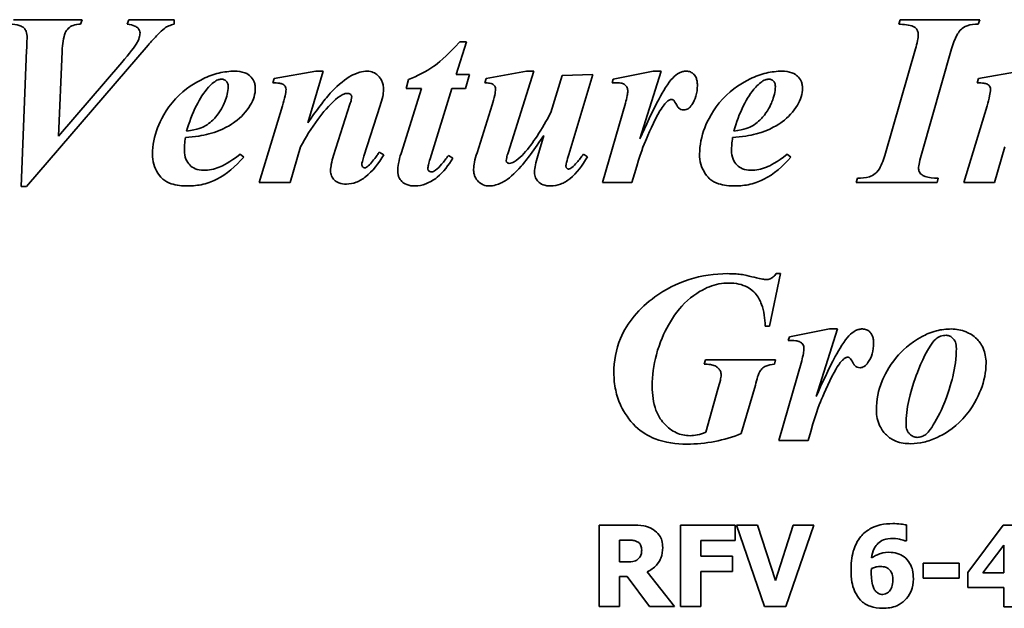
# Model space of a CAD drawing. Header units: millimetres. Extents: x 288 to 973, y 252 to 639.
# Tile 4 of 11: x 509 to 630, y 449 to 521. Entities that reach past the tile are written whole.
import ezdxf

# ---------------------------------------------------------------- set-up
doc = ezdxf.new("R2010")
doc.units = ezdxf.units.MM
doc.header["$LTSCALE"] = 3
doc.layers.add('Krawędzie widoczne(ISO)', color=7, linetype='Continuous', lineweight=35, true_color=0x262659)

msp = doc.modelspace()

# ---------------------------------------------------------------- linework, layer by layer
at = {"layer": 'Krawędzie widoczne(ISO)'}
for p, q in [((517.03, 521.43), (508.63, 521.43)), ((516.86, 520.89), (517.03, 521.43)), ((522.79, 521.43), (522.58, 520.89)), ((528.32, 521.43), (522.79, 521.43)), ((528.32, 520.89), (528.32, 521.43)), ((617.45, 521.43), (617.29, 520.89)), ((627.24, 521.43), (617.45, 521.43)), ((627.04, 520.89), (627.24, 521.43)), ((562.96, 514.7), (564.22, 518.72)), ((564.22, 518.72), (563.41, 518.72)), ((510.23, 517.7), (509.57, 500.97)), ((510.23, 500.97), (525.15, 518.31)), ((514.12, 507.12), (514.59, 517.54)), ((619.35, 517.84), (615.67, 505.03)), ((620.13, 505.03), (623.77, 517.84)), ((521.91, 516.19), (514.12, 507.12)), ((545.72, 515.11), (540.6, 514.22)), ((544.74, 508.78), (546.65, 515.11)), ((546.65, 515.11), (545.72, 515.11)), ((571.6, 515.11), (566.62, 514.22)), ((569.33, 505.09), (572.48, 515.11)), ((572.48, 515.11), (571.6, 515.11)), ((587.16, 515.11), (582.22, 514.13)), ((585.52, 506.82), (588.14, 515.11)), ((588.14, 515.11), (587.16, 515.11)), ((632.21, 515.11), (627.09, 514.22)), ((540.6, 514.22), (540.44, 513.67)), ((557.09, 514.09), (556.81, 513)), ((564.61, 514.7), (562.96, 514.7)), ((564.1, 513), (564.61, 514.7)), ((566.62, 514.22), (566.49, 513.67)), ((575.98, 514.57), (574.59, 510.06)), ((579.72, 514.7), (575.98, 514.57)), ((576.78, 504.89), (579.72, 514.7)), ((582.22, 514.13), (582.09, 513.7)), ((627.09, 514.22), (626.93, 513.67)), ((558.69, 513), (556.19, 505.01)), ((556.81, 513), (558.69, 513)), ((559.75, 504.34), (562.43, 513)), ((562.43, 513), (564.1, 513)), ((541.65, 510.87), (538.79, 501.43)), ((549.92, 511.07), (547.91, 504.75)), ((551.63, 504.7), (553.64, 510.91)), ((567.39, 510.97), (565.52, 505.07)), ((583.74, 511.2), (580.93, 501.43)), ((628.14, 510.87), (625.28, 501.43)), ((573.71, 507.21), (572.97, 504.71)), ((542.57, 501.43), (543.84, 505.81)), ((629.05, 501.43), (630.33, 505.81)), ((536.88, 504.57), (536.44, 504.94)), ((554.07, 504.85), (553.51, 505.17)), ((562.53, 504.44), (562.01, 504.76)), ((579.08, 504.6), (578.58, 504.94)), ((604.05, 504.57), (603.61, 504.94)), ((612.24, 501.97), (612.07, 501.43)), ((621.99, 501.43), (622.14, 501.97)), ((509.57, 500.97), (510.23, 500.97)), ((538.79, 501.43), (542.57, 501.43)), ((580.93, 501.43), (584.54, 501.43)), ((612.07, 501.43), (621.99, 501.43)), ((625.28, 501.43), (629.05, 501.43)), ((601.42, 483.83), (602.79, 490.26)), ((602.79, 490.26), (602.25, 490.26)), ((600.9, 483.83), (601.42, 483.83)), ((603.86, 482.49), (603.73, 482.07)), ((608.79, 483.47), (603.86, 482.49)), ((607.16, 475.19), (609.77, 483.47)), ((609.77, 483.47), (608.79, 483.47)), ((593.56, 479.68), (593.41, 479.14)), ((602.17, 479.68), (593.56, 479.68)), ((602.03, 479.14), (602.17, 479.68)), ((605.38, 479.57), (602.57, 469.8)), ((597.96, 470.63), (599.69, 476.59)), ((595.1, 476.09), (593.59, 470.79)), ((602.57, 469.8), (606.18, 469.8)), ((584.55, 459.4), (580.53, 459.4)), ((580.53, 459.4), (580.53, 449.4)), ((597.2, 459.4), (590.51, 459.4)), ((590.51, 459.4), (590.51, 449.4)), ((597.2, 457.49), (597.2, 459.4)), ((599.96, 459.4), (597.36, 459.4)), ((597.36, 459.4), (600.79, 449.4)), ((602.14, 452.61), (599.96, 459.4)), ((604.31, 459.4), (602.14, 452.61)), ((603.41, 449.4), (606.85, 459.4)), ((606.85, 459.4), (604.31, 459.4)), ((618.23, 457.45), (618.23, 459.41)), ((630.09, 459.4), (625.76, 453.59)), ((632.59, 459.4), (630.09, 459.4)), ((583.02, 454.87), (583.02, 457.56)), ((583.02, 457.56), (583.87, 457.56)), ((593.01, 457.49), (597.2, 457.49)), ((593.01, 455.6), (593.01, 457.49)), ((618.05, 457.45), (618.23, 457.45)), ((627.63, 453.53), (630.17, 456.93)), ((630.17, 456.93), (630.17, 453.53)), ((583.74, 454.87), (583.02, 454.87)), ((596.87, 455.6), (593.01, 455.6)), ((596.87, 453.7), (596.87, 455.6)), ((620.27, 454.74), (620.27, 452.88)), ((624.72, 454.74), (620.27, 454.74)), ((624.72, 452.88), (624.72, 454.74)), ((589.76, 449.4), (586.4, 453.65)), ((593.01, 453.7), (596.87, 453.7)), ((593.01, 449.4), (593.01, 453.7)), ((625.76, 453.59), (625.76, 451.73)), ((630.17, 453.53), (627.63, 453.53)), ((583.02, 453.07), (583.93, 453.07)), ((583.02, 449.4), (583.02, 453.07)), ((583.93, 453.07), (586.71, 449.4)), ((620.27, 452.88), (624.72, 452.88)), ((625.76, 451.73), (630.17, 451.73)), ((630.17, 451.73), (630.17, 449.37)), ((580.53, 449.4), (583.02, 449.4)), ((586.71, 449.4), (589.76, 449.4)), ((590.51, 449.4), (593.01, 449.4)), ((600.79, 449.4), (603.41, 449.4)), ((630.17, 449.37), (632.59, 449.37))]:
    msp.add_line(p, q, dxfattribs=at)
for points, knots in [([(508.45, 520.89), (508.87, 520.86), (509.27, 520.78), (509.75, 520.55), (509.86, 520.46), (510.03, 520.27), (510.11, 520.13), (510.25, 519.75), (510.28, 519.49), (510.28, 519.24)], [-0.1992118, -0.1992118, -0.1992118, -0.1992118, -0.1516795, -0.1516795, -0.1217165, -0.1217165, -0.0742322, -0.0742322, 0, 0, 0, 0]), ([(514.59, 517.54), (514.63, 518.46), (514.74, 519.26), (515.07, 520.04), (515.19, 520.21), (515.51, 520.52), (515.71, 520.65), (516.22, 520.85), (516.54, 520.89), (516.86, 520.89)], [-0.375762, -0.375762, -0.375762, -0.375762, -0.2301601, -0.2301601, -0.1659502, -0.1659502, -0.0955956, -0.0955956, 0, 0, 0, 0]), ([(524.15, 519.8), (524.15, 519.61), (524.11, 519.42), (523.97, 518.94), (523.83, 518.68), (523.54, 518.13), (522.87, 517.28), (521.91, 516.19)], [-0.5306573, -0.5306573, -0.5306573, -0.5306573, -0.4962916, -0.4962916, -0.4364403, -0.4364403, 0, 0, 0, 0]), ([(522.58, 520.89), (522.92, 520.84), (523.26, 520.76), (523.67, 520.57), (523.8, 520.5), (523.99, 520.29), (524.05, 520.2), (524.13, 520.01), (524.15, 519.9), (524.15, 519.8)], [-0.2079064, -0.2079064, -0.2079064, -0.2079064, -0.1149102, -0.1149102, -0.0645977, -0.0645977, -0.031952, -0.031952, 0, 0, 0, 0]), ([(525.15, 518.31), (525.51, 518.73), (525.93, 519.21), (526.6, 519.88), (526.9, 520.17), (527.16, 520.37)], [-0.2378164, -0.2378164, -0.2378164, -0.2378164, -0.0966597, -0.0966597, 0, 0, 0, 0]), ([(527.16, 520.37), (527.31, 520.49), (527.49, 520.59), (527.88, 520.76), (528.1, 520.84), (528.32, 520.89)], [-0.1277721, -0.1277721, -0.1277721, -0.1277721, -0.0683533, -0.0683533, 0, 0, 0, 0]), ([(617.29, 520.89), (617.87, 520.85), (618.62, 520.78), (619.14, 520.56), (619.27, 520.5), (619.49, 520.28), (619.56, 520.18), (619.67, 519.92), (619.69, 519.77), (619.69, 519.62)], [-0.4248752, -0.4248752, -0.4248752, -0.4248752, -0.1383559, -0.1383559, -0.0839006, -0.0839006, -0.0454102, -0.0454102, 0, 0, 0, 0]), ([(623.77, 517.84), (623.96, 518.5), (624.21, 519.17), (624.64, 519.89), (624.79, 520.1), (625.11, 520.39), (625.33, 520.55), (626.12, 520.84), (626.59, 520.89), (627.04, 520.89)], [-0.7774323, -0.7774323, -0.7774323, -0.7774323, -0.4024771, -0.4024771, -0.2498261, -0.2498261, -0.1358414, -0.1358414, 0, 0, 0, 0]), ([(510.28, 519.24), (510.28, 519.2), (510.27, 518.96), (510.25, 518.49), (510.24, 518.02), (510.23, 517.7)], [-0.1371577, -0.1371577, -0.1371577, -0.1371577, -0.0958801, -0.0958801, 0, 0, 0, 0]), ([(563.41, 518.72), (561.66, 516.78), (560.67, 516.04), (559.26, 515.04), (558.18, 514.51), (557.09, 514.09)], [-0.5204092, -0.5204092, -0.5204092, -0.5204092, -0.3508258, -0.3508258, 0, 0, 0, 0]), ([(619.69, 519.62), (619.69, 519.38), (619.65, 519.1), (619.54, 518.53), (619.44, 518.17), (619.35, 517.84)], [-0.1747619, -0.1747619, -0.1747619, -0.1747619, -0.103463, -0.103463, 0, 0, 0, 0]), ([(535.78, 515.11), (535.12, 515.11), (534.47, 515.03), (533.16, 514.71), (532.51, 514.47), (530.98, 513.73), (529.69, 512.98), (527.29, 510.39), (526.63, 509.02), (525.9, 507.13), (525.67, 506.05), (525.67, 504.93)], [-1.228759, -1.228759, -1.228759, -1.228759, -1.055513, -1.055513, -0.873161, -0.873161, -0.610676, -0.610676, -0.335466, -0.335466, 0, 0, 0, 0]), ([(538.3, 513.03), (538.3, 513.18), (538.29, 513.33), (538.23, 513.62), (538.18, 513.76), (538.02, 514.13), (537.86, 514.33), (537.57, 514.61), (537.36, 514.78), (536.61, 515.06), (536.19, 515.11), (535.78, 515.11)], [-0.6846461, -0.6846461, -0.6846461, -0.6846461, -0.5632578, -0.5632578, -0.4480448, -0.4480448, -0.2376003, -0.2376003, -0.1217562, -0.1217562, 0, 0, 0, 0]), ([(552.06, 515.11), (551.74, 515.11), (551.43, 515.06), (550.65, 514.84), (550.27, 514.65), (549.38, 514.2), (548.54, 513.48), (547.66, 512.57)], [-0.4978925, -0.4978925, -0.4978925, -0.4978925, -0.4510378, -0.4510378, -0.3775823, -0.3775823, 0, 0, 0, 0]), ([(554.04, 512.88), (554.04, 513.07), (554.02, 513.25), (553.95, 513.59), (553.91, 513.75), (553.73, 514.15), (553.57, 514.38), (553.19, 514.74), (553, 514.88), (552.55, 515.06), (552.31, 515.11), (552.06, 515.11)], [-0.3473256, -0.3473256, -0.3473256, -0.3473256, -0.2884396, -0.2884396, -0.2338179, -0.2338179, -0.1457627, -0.1457627, -0.0746577, -0.0746577, 0, 0, 0, 0]), ([(591.21, 515.11), (591.06, 515.11), (590.92, 515.09), (590.63, 515.02), (590.49, 514.97), (590.05, 514.75), (589.78, 514.52), (589.54, 514.27)], [-0.191348, -0.191348, -0.191348, -0.191348, -0.1478674, -0.1478674, -0.1028004, -0.1028004, 0, 0, 0, 0]), ([(592.57, 513.37), (592.57, 513.55), (592.55, 513.72), (592.5, 514.03), (592.46, 514.18), (592.31, 514.53), (592.19, 514.67), (591.98, 514.87), (591.86, 514.95), (591.55, 515.08), (591.38, 515.11), (591.21, 515.11)], [-0.1940248, -0.1940248, -0.1940248, -0.1940248, -0.1645866, -0.1645866, -0.1389763, -0.1389763, -0.098568, -0.098568, -0.0523338, -0.0523338, 0, 0, 0, 0]), ([(602.96, 515.11), (602.3, 515.11), (601.65, 515.03), (600.33, 514.71), (599.68, 514.47), (598.15, 513.73), (596.87, 512.98), (594.46, 510.39), (593.81, 509.02), (593.07, 507.13), (592.84, 506.05), (592.84, 504.93)], [-1.228759, -1.228759, -1.228759, -1.228759, -1.055513, -1.055513, -0.873161, -0.873161, -0.610676, -0.610676, -0.335466, -0.335466, 0, 0, 0, 0]), ([(605.47, 513.03), (605.47, 513.18), (605.46, 513.33), (605.4, 513.62), (605.36, 513.76), (605.19, 514.13), (605.04, 514.33), (604.74, 514.61), (604.53, 514.78), (603.79, 515.06), (603.36, 515.11), (602.96, 515.11)], [-0.6846461, -0.6846461, -0.6846461, -0.6846461, -0.5632578, -0.5632578, -0.4480448, -0.4480448, -0.2376003, -0.2376003, -0.1217562, -0.1217562, 0, 0, 0, 0]), ([(532.57, 513.15), (532.75, 513.35), (532.96, 513.55), (533.35, 513.85), (533.54, 513.98), (533.87, 514.1), (534.01, 514.13), (534.15, 514.13)], [-0.1897526, -0.1897526, -0.1897526, -0.1897526, -0.1069357, -0.1069357, -0.0417403, -0.0417403, 0, 0, 0, 0]), ([(534.15, 514.13), (534.27, 514.13), (534.38, 514.11), (534.58, 514.02), (534.66, 513.97), (534.78, 513.85), (534.85, 513.77), (534.95, 513.51), (534.97, 513.38), (534.97, 513.24)], [-0.2132499, -0.2132499, -0.2132499, -0.2132499, -0.1425627, -0.1425627, -0.0811032, -0.0811032, -0.0404428, -0.0404428, 0, 0, 0, 0]), ([(589.54, 514.27), (588.98, 513.69), (588.35, 512.6), (587.06, 510.22), (586.21, 508.37), (585.52, 506.82)], [-0.8064157, -0.8064157, -0.8064157, -0.8064157, -0.5068713, -0.5068713, 0, 0, 0, 0]), ([(599.74, 513.15), (599.92, 513.35), (600.13, 513.55), (600.52, 513.85), (600.71, 513.98), (601.05, 514.1), (601.18, 514.13), (601.32, 514.13)], [-0.1897526, -0.1897526, -0.1897526, -0.1897526, -0.1069357, -0.1069357, -0.0417403, -0.0417403, 0, 0, 0, 0]), ([(601.32, 514.13), (601.44, 514.13), (601.55, 514.11), (601.75, 514.02), (601.84, 513.97), (601.95, 513.85), (602.02, 513.77), (602.12, 513.51), (602.14, 513.38), (602.14, 513.24)], [-0.2132499, -0.2132499, -0.2132499, -0.2132499, -0.1425627, -0.1425627, -0.0811032, -0.0811032, -0.0404428, -0.0404428, 0, 0, 0, 0]), ([(534.97, 513.24), (534.97, 512.59), (534.8, 511.95), (534.37, 510.92), (534.01, 510.14), (533.19, 509.21), (532.74, 508.74), (531.83, 508.22), (531.24, 507.95), (529.85, 507.74)], [-6.211768, -6.211768, -6.211768, -6.211768, -3.252357, -3.252357, -1.164958, -1.164958, -0.41972, -0.41972, 0, 0, 0, 0]), ([(529.85, 507.74), (530.17, 508.81), (530.57, 509.9), (531.47, 511.7), (531.96, 512.48), (532.57, 513.15)], [-0.6037351, -0.6037351, -0.6037351, -0.6037351, -0.2687179, -0.2687179, 0, 0, 0, 0]), ([(537.68, 510.94), (537.88, 511.26), (538.04, 511.61), (538.25, 512.32), (538.3, 512.67), (538.3, 513.03)], [-0.2221561, -0.2221561, -0.2221561, -0.2221561, -0.1084602, -0.1084602, 0, 0, 0, 0]), ([(540.44, 513.67), (540.72, 513.67), (541.02, 513.66), (541.37, 513.61), (541.53, 513.59), (541.76, 513.47), (541.83, 513.42), (541.93, 513.32), (541.98, 513.26), (542.06, 513.07), (542.07, 512.97), (542.07, 512.87)], [-0.4161438, -0.4161438, -0.4161438, -0.4161438, -0.2082954, -0.2082954, -0.1097549, -0.1097549, -0.0606192, -0.0606192, -0.0301452, -0.0301452, 0, 0, 0, 0]), ([(542.07, 512.87), (542.07, 512.64), (542.02, 512.34), (541.88, 511.69), (541.76, 511.26), (541.65, 510.87)], [-0.2008489, -0.2008489, -0.2008489, -0.2008489, -0.1187848, -0.1187848, 0, 0, 0, 0]), ([(547.66, 512.57), (547.26, 512.15), (546.8, 511.57), (545.88, 510.38), (545.27, 509.54), (544.74, 508.78)], [-0.4494158, -0.4494158, -0.4494158, -0.4494158, -0.2776238, -0.2776238, 0, 0, 0, 0]), ([(553.64, 510.91), (553.76, 511.26), (553.87, 511.62), (554, 512.28), (554.04, 512.58), (554.04, 512.88)], [-0.200432, -0.200432, -0.200432, -0.200432, -0.0900148, -0.0900148, 0, 0, 0, 0]), ([(566.49, 513.67), (566.66, 513.67), (566.87, 513.66), (567.2, 513.61), (567.29, 513.58), (567.47, 513.5), (567.55, 513.44), (567.69, 513.3), (567.72, 513.23), (567.78, 513.1), (567.79, 513.01), (567.79, 512.92)], [-0.0972648, -0.0972648, -0.0972648, -0.0972648, -0.07652705, -0.07652705, -0.05940853, -0.05940853, -0.0436281, -0.0436281, -0.02707134, -0.02707134, 0, 0, 0, 0]), ([(567.79, 512.92), (567.79, 512.72), (567.75, 512.45), (567.61, 511.79), (567.49, 511.35), (567.39, 510.97)], [-0.2015755, -0.2015755, -0.2015755, -0.2015755, -0.1175559, -0.1175559, 0, 0, 0, 0]), ([(582.09, 513.7), (582.37, 513.7), (582.73, 513.69), (583.22, 513.64), (583.35, 513.61), (583.6, 513.49), (583.7, 513.42), (583.87, 513.24), (583.92, 513.16), (584, 512.94), (584.02, 512.79), (584.02, 512.66)], [-0.2037083, -0.2037083, -0.2037083, -0.2037083, -0.1486692, -0.1486692, -0.1086553, -0.1086553, -0.0723928, -0.0723928, -0.0416562, -0.0416562, 0, 0, 0, 0]), ([(584.02, 512.66), (584.02, 512.52), (583.99, 512.32), (583.89, 511.82), (583.81, 511.49), (583.74, 511.2)], [-0.1497107, -0.1497107, -0.1497107, -0.1497107, -0.0879704, -0.0879704, 0, 0, 0, 0]), ([(591.88, 510.97), (592.11, 511.31), (592.28, 511.67), (592.52, 512.49), (592.57, 512.93), (592.57, 513.37)], [-0.2550097, -0.2550097, -0.2550097, -0.2550097, -0.1328158, -0.1328158, 0, 0, 0, 0]), ([(602.14, 513.24), (602.14, 512.59), (601.97, 511.95), (601.55, 510.92), (601.19, 510.14), (600.36, 509.21), (599.91, 508.74), (599, 508.22), (598.41, 507.95), (597.03, 507.74)], [-6.211768, -6.211768, -6.211768, -6.211768, -3.252357, -3.252357, -1.164958, -1.164958, -0.41972, -0.41972, 0, 0, 0, 0]), ([(597.03, 507.74), (597.34, 508.81), (597.74, 509.9), (598.64, 511.7), (599.14, 512.48), (599.74, 513.15)], [-0.6037351, -0.6037351, -0.6037351, -0.6037351, -0.2687179, -0.2687179, 0, 0, 0, 0]), ([(604.85, 510.94), (605.05, 511.26), (605.21, 511.61), (605.42, 512.32), (605.47, 512.67), (605.47, 513.03)], [-0.2221561, -0.2221561, -0.2221561, -0.2221561, -0.1084602, -0.1084602, 0, 0, 0, 0]), ([(626.93, 513.67), (627.21, 513.67), (627.51, 513.66), (627.86, 513.61), (628.01, 513.59), (628.25, 513.47), (628.32, 513.42), (628.42, 513.32), (628.47, 513.26), (628.55, 513.07), (628.56, 512.97), (628.56, 512.87)], [-0.4161438, -0.4161438, -0.4161438, -0.4161438, -0.2082954, -0.2082954, -0.1097549, -0.1097549, -0.0606192, -0.0606192, -0.0301452, -0.0301452, 0, 0, 0, 0]), ([(628.56, 512.87), (628.56, 512.64), (628.5, 512.34), (628.36, 511.69), (628.25, 511.26), (628.14, 510.87)], [-0.2008489, -0.2008489, -0.2008489, -0.2008489, -0.1187848, -0.1187848, 0, 0, 0, 0]), ([(543.84, 505.81), (544.47, 506.97), (545.18, 508.13), (546.61, 510.06), (547.34, 510.91), (548.15, 511.63)], [-0.7213617, -0.7213617, -0.7213617, -0.7213617, -0.3251941, -0.3251941, 0, 0, 0, 0]), ([(548.15, 511.63), (548.53, 511.96), (548.9, 512.21), (549.37, 512.37), (549.51, 512.39), (549.64, 512.39)], [-0.1479695, -0.1479695, -0.1479695, -0.1479695, -0.0404399, -0.0404399, 0, 0, 0, 0]), ([(549.64, 512.39), (549.68, 512.39), (549.72, 512.39), (549.8, 512.37), (549.84, 512.36), (549.95, 512.31), (550, 512.26), (550.06, 512.19), (550.09, 512.16), (550.12, 512.07), (550.13, 512.03), (550.13, 511.99)], [-0.05561786, -0.05561786, -0.05561786, -0.05561786, -0.04808331, -0.04808331, -0.04080598, -0.04080598, -0.02706632, -0.02706632, -0.01340077, -0.01340077, 0, 0, 0, 0]), ([(550.13, 511.99), (550.13, 511.87), (550.11, 511.74), (550.04, 511.43), (549.98, 511.24), (549.92, 511.07)], [-0.09345055, -0.09345055, -0.09345055, -0.09345055, -0.05423203, -0.05423203, 0, 0, 0, 0]), ([(584.54, 501.43), (585.44, 504.62), (585.8, 505.59), (586.47, 507.21), (587.28, 509.1), (588.37, 510.89), (588.66, 511.18), (588.9, 511.42), (589, 511.51), (589.1, 511.56)], [-0.3211236, -0.3211236, -0.3211236, -0.3211236, -0.1898487, -0.1898487, -0.0911938, -0.0911938, -0.0335857, -0.0335857, 0, 0, 0, 0]), ([(589.1, 511.56), (589.15, 511.59), (589.2, 511.61), (589.3, 511.63), (589.35, 511.64), (589.4, 511.64)], [-0.03066802, -0.03066802, -0.03066802, -0.03066802, -0.01406282, -0.01406282, 0, 0, 0, 0]), ([(589.4, 511.64), (589.43, 511.64), (589.46, 511.64), (589.52, 511.62), (589.55, 511.61), (589.61, 511.58), (589.64, 511.56), (589.74, 511.46), (589.87, 511.25), (590.08, 510.86), (590.15, 510.72), (590.35, 510.52), (590.44, 510.46), (590.66, 510.37), (590.79, 510.35), (590.91, 510.35)], [-0.5711365, -0.5711365, -0.5711365, -0.5711365, -0.4968443, -0.4968443, -0.4189069, -0.4189069, -0.3569699, -0.3569699, -0.1232072, -0.1232072, -0.0715777, -0.0715777, -0.0381327, -0.0381327, 0, 0, 0, 0]), ([(532.61, 507.41), (534.37, 507.89), (535.41, 508.6), (536.56, 509.44), (537.19, 510.13), (537.68, 510.94)], [-0.4286215, -0.4286215, -0.4286215, -0.4286215, -0.2839935, -0.2839935, 0, 0, 0, 0]), ([(590.91, 510.35), (591, 510.35), (591.09, 510.36), (591.27, 510.42), (591.35, 510.46), (591.61, 510.62), (591.76, 510.79), (591.88, 510.97)], [-0.1190473, -0.1190473, -0.1190473, -0.1190473, -0.0922739, -0.0922739, -0.0646918, -0.0646918, 0, 0, 0, 0]), ([(599.79, 507.41), (601.54, 507.89), (602.58, 508.6), (603.74, 509.44), (604.36, 510.13), (604.85, 510.94)], [-0.4286215, -0.4286215, -0.4286215, -0.4286215, -0.2839935, -0.2839935, 0, 0, 0, 0]), ([(574.59, 510.06), (574.07, 509.08), (573.5, 508.07), (572.4, 506.41), (571.85, 505.66), (571.26, 505.01)], [-0.598089, -0.598089, -0.598089, -0.598089, -0.2642109, -0.2642109, 0, 0, 0, 0]), ([(529.59, 505.38), (529.59, 505.62), (529.6, 505.86), (529.65, 506.38), (529.68, 506.68), (529.72, 506.97)], [-0.1565889, -0.1565889, -0.1565889, -0.1565889, -0.0872414, -0.0872414, 0, 0, 0, 0]), ([(529.72, 506.97), (530.26, 507.01), (530.82, 507.07), (531.77, 507.22), (532.21, 507.3), (532.61, 507.41)], [-0.2882308, -0.2882308, -0.2882308, -0.2882308, -0.12621, -0.12621, 0, 0, 0, 0]), ([(570.95, 503.46), (571.31, 503.87), (571.75, 504.45), (572.61, 505.62), (573.2, 506.47), (573.71, 507.21)], [-0.4330656, -0.4330656, -0.4330656, -0.4330656, -0.2721817, -0.2721817, 0, 0, 0, 0]), ([(596.76, 505.38), (596.76, 505.62), (596.78, 505.86), (596.82, 506.38), (596.86, 506.68), (596.9, 506.97)], [-0.1565889, -0.1565889, -0.1565889, -0.1565889, -0.0872414, -0.0872414, 0, 0, 0, 0]), ([(596.9, 506.97), (597.43, 507.01), (597.99, 507.07), (598.94, 507.22), (599.38, 507.3), (599.79, 507.41)], [-0.2882308, -0.2882308, -0.2882308, -0.2882308, -0.12621, -0.12621, 0, 0, 0, 0]), ([(531.94, 502.95), (531.6, 502.95), (531.25, 503), (530.67, 503.25), (530.44, 503.4), (530.09, 503.76), (529.91, 503.99), (529.64, 504.65), (529.59, 505.02), (529.59, 505.38)], [-0.5202129, -0.5202129, -0.5202129, -0.5202129, -0.3524179, -0.3524179, -0.2158179, -0.2158179, -0.1096815, -0.1096815, 0, 0, 0, 0]), ([(599.12, 502.95), (598.77, 502.95), (598.43, 503), (597.85, 503.25), (597.62, 503.4), (597.26, 503.76), (597.09, 503.99), (596.82, 504.65), (596.76, 505.02), (596.76, 505.38)], [-0.5202129, -0.5202129, -0.5202129, -0.5202129, -0.3524179, -0.3524179, -0.2158179, -0.2158179, -0.1096815, -0.1096815, 0, 0, 0, 0]), ([(525.67, 504.93), (525.67, 504.51), (525.72, 504.1), (525.94, 503.32), (526.1, 502.95), (526.61, 502.15), (526.89, 501.91), (527.24, 501.61), (527.6, 501.43), (528.62, 501.09), (529.34, 501.02), (530.02, 501.02)], [-0.3688304, -0.3688304, -0.3688304, -0.3688304, -0.3546149, -0.3546149, -0.3407771, -0.3407771, -0.3219657, -0.3219657, -0.2014899, -0.2014899, 0, 0, 0, 0]), ([(530.02, 501.02), (530.64, 501.02), (531.27, 501.09), (532.59, 501.39), (533.15, 501.63), (534.77, 502.45), (535.88, 503.45), (536.88, 504.57)], [-0.7445696, -0.7445696, -0.7445696, -0.7445696, -0.6085463, -0.6085463, -0.4502713, -0.4502713, 0, 0, 0, 0]), ([(536.44, 504.94), (535.14, 503.89), (534.33, 503.51), (533.25, 503.08), (532.61, 502.95), (531.94, 502.95)], [-0.3495432, -0.3495432, -0.3495432, -0.3495432, -0.1992159, -0.1992159, 0, 0, 0, 0]), ([(547.91, 504.75), (547.8, 504.4), (547.7, 504.03), (547.58, 503.43), (547.53, 503.15), (547.53, 502.9)], [-0.1829161, -0.1829161, -0.1829161, -0.1829161, -0.074158, -0.074158, 0, 0, 0, 0]), ([(549.49, 501.25), (549.9, 501.25), (550.3, 501.33), (551.1, 501.64), (551.49, 501.87), (552.69, 502.82), (553.44, 503.8), (554.07, 504.85)], [-0.6565687, -0.6565687, -0.6565687, -0.6565687, -0.5184327, -0.5184327, -0.3669549, -0.3669549, 0, 0, 0, 0]), ([(551.37, 503.64), (551.37, 503.74), (551.41, 503.9), (551.49, 504.24), (551.57, 504.49), (551.63, 504.7)], [-0.1036539, -0.1036539, -0.1036539, -0.1036539, -0.0655189, -0.0655189, 0, 0, 0, 0]), ([(553.09, 504.57), (552.92, 504.33), (552.74, 504.1), (552.39, 503.7), (552.21, 503.53), (552.03, 503.37)], [-0.1591521, -0.1591521, -0.1591521, -0.1591521, -0.0729615, -0.0729615, 0, 0, 0, 0]), ([(553.51, 505.17), (553.43, 505.06), (553.34, 504.93), (553.21, 504.74), (553.14, 504.65), (553.09, 504.57)], [-0.07122123, -0.07122123, -0.07122123, -0.07122123, -0.02847012, -0.02847012, 0, 0, 0, 0]), ([(556.19, 505.01), (556.07, 504.61), (555.96, 504.2), (555.83, 503.48), (555.78, 503.14), (555.78, 502.82)], [-0.2199225, -0.2199225, -0.2199225, -0.2199225, -0.0959956, -0.0959956, 0, 0, 0, 0]), ([(557.89, 501.02), (558.36, 501.02), (558.81, 501.12), (559.68, 501.46), (560.17, 501.73), (561.4, 502.71), (562.03, 503.57), (562.53, 504.44)], [-0.6448469, -0.6448469, -0.6448469, -0.6448469, -0.4732827, -0.4732827, -0.3005123, -0.3005123, 0, 0, 0, 0]), ([(559.49, 503.11), (559.49, 503.28), (559.52, 503.47), (559.61, 503.87), (559.68, 504.11), (559.75, 504.34)], [-0.1211799, -0.1211799, -0.1211799, -0.1211799, -0.0713406, -0.0713406, 0, 0, 0, 0]), ([(562.01, 504.76), (561.75, 504.4), (561.46, 504.02), (560.95, 503.43), (560.7, 503.17), (560.44, 502.97)], [-0.233725, -0.233725, -0.233725, -0.233725, -0.0986268, -0.0986268, 0, 0, 0, 0]), ([(565.52, 505.07), (565.4, 504.71), (565.28, 504.31), (565.14, 503.65), (565.1, 503.34), (565.1, 503.05)], [-0.2034179, -0.2034179, -0.2034179, -0.2034179, -0.0865957, -0.0865957, 0, 0, 0, 0]), ([(569.1, 504.13), (569.1, 504.23), (569.13, 504.36), (569.2, 504.69), (569.27, 504.91), (569.33, 505.09)], [-0.100765, -0.100765, -0.100765, -0.100765, -0.0584623, -0.0584623, 0, 0, 0, 0]), ([(569.2, 503.91), (569.18, 503.93), (569.17, 503.94), (569.14, 503.98), (569.13, 504), (569.11, 504.05), (569.1, 504.09), (569.1, 504.13)], [-0.02437724, -0.02437724, -0.02437724, -0.02437724, -0.01770745, -0.01770745, -0.01130968, -0.01130968, 0, 0, 0, 0]), ([(571.26, 505.01), (570.98, 504.71), (570.65, 504.38), (570.15, 504.03), (569.97, 503.92), (569.69, 503.82), (569.58, 503.8), (569.48, 503.8)], [-0.2137635, -0.2137635, -0.2137635, -0.2137635, -0.0899896, -0.0899896, -0.0315516, -0.0315516, 0, 0, 0, 0]), ([(572.97, 504.71), (572.86, 504.35), (572.75, 503.97), (572.62, 503.31), (572.58, 503), (572.58, 502.7)], [-0.2023507, -0.2023507, -0.2023507, -0.2023507, -0.0884667, -0.0884667, 0, 0, 0, 0]), ([(574.56, 501.02), (574.97, 501.02), (575.38, 501.1), (576.19, 501.4), (576.57, 501.64), (577.77, 502.58), (578.48, 503.55), (579.08, 504.6)], [-0.6531867, -0.6531867, -0.6531867, -0.6531867, -0.5130347, -0.5130347, -0.3619517, -0.3619517, 0, 0, 0, 0]), ([(576.42, 503.46), (576.42, 503.52), (576.45, 503.68), (576.59, 504.21), (576.7, 504.6), (576.78, 504.89)], [-0.1603165, -0.1603165, -0.1603165, -0.1603165, -0.0913805, -0.0913805, 0, 0, 0, 0]), ([(578.58, 504.94), (578.34, 504.6), (578.06, 504.22), (577.58, 503.67), (577.36, 503.43), (577.16, 503.28)], [-0.1872972, -0.1872972, -0.1872972, -0.1872972, -0.0782618, -0.0782618, 0, 0, 0, 0]), ([(592.84, 504.93), (592.84, 504.51), (592.89, 504.1), (593.11, 503.32), (593.28, 502.95), (593.79, 502.15), (594.06, 501.91), (594.41, 501.61), (594.78, 501.43), (595.8, 501.09), (596.52, 501.02), (597.19, 501.02)], [-0.3688304, -0.3688304, -0.3688304, -0.3688304, -0.3546149, -0.3546149, -0.3407771, -0.3407771, -0.3219657, -0.3219657, -0.2014899, -0.2014899, 0, 0, 0, 0]), ([(597.19, 501.02), (597.82, 501.02), (598.44, 501.09), (599.76, 501.39), (600.32, 501.63), (601.94, 502.45), (603.05, 503.45), (604.05, 504.57)], [-0.7445696, -0.7445696, -0.7445696, -0.7445696, -0.6085463, -0.6085463, -0.4502713, -0.4502713, 0, 0, 0, 0]), ([(603.61, 504.94), (602.31, 503.89), (601.51, 503.51), (600.42, 503.08), (599.78, 502.95), (599.12, 502.95)], [-0.3495432, -0.3495432, -0.3495432, -0.3495432, -0.1992159, -0.1992159, 0, 0, 0, 0]), ([(615.67, 505.03), (615.47, 504.35), (615.22, 503.66), (614.69, 502.78), (614.51, 502.62), (614.2, 502.36), (613.95, 502.24), (613.23, 502.01), (612.71, 501.97), (612.24, 501.97)], [-0.31999, -0.31999, -0.31999, -0.31999, -0.2636309, -0.2636309, -0.2248318, -0.2248318, -0.1428254, -0.1428254, 0, 0, 0, 0]), ([(619.72, 503.21), (619.72, 503.38), (619.76, 503.62), (619.91, 504.26), (620.02, 504.67), (620.13, 505.03)], [-0.1937313, -0.1937313, -0.1937313, -0.1937313, -0.1104222, -0.1104222, 0, 0, 0, 0]), ([(547.53, 502.9), (547.53, 502.79), (547.54, 502.68), (547.58, 502.46), (547.62, 502.36), (547.74, 502.07), (547.86, 501.9), (548.12, 501.65), (548.29, 501.51), (548.86, 501.29), (549.18, 501.25), (549.49, 501.25)], [-0.4447939, -0.4447939, -0.4447939, -0.4447939, -0.3764154, -0.3764154, -0.3110051, -0.3110051, -0.1826181, -0.1826181, -0.0935196, -0.0935196, 0, 0, 0, 0]), ([(551.72, 503.24), (551.7, 503.24), (551.68, 503.25), (551.64, 503.26), (551.62, 503.27), (551.55, 503.3), (551.51, 503.34), (551.45, 503.41), (551.42, 503.45), (551.38, 503.54), (551.37, 503.59), (551.37, 503.64)], [-0.05299147, -0.05299147, -0.05299147, -0.05299147, -0.04814797, -0.04814797, -0.04298982, -0.04298982, -0.02991444, -0.02991444, -0.01447669, -0.01447669, 0, 0, 0, 0]), ([(552.03, 503.37), (551.97, 503.33), (551.91, 503.29), (551.8, 503.25), (551.76, 503.24), (551.72, 503.24)], [-0.03423187, -0.03423187, -0.03423187, -0.03423187, -0.01359658, -0.01359658, 0, 0, 0, 0]), ([(559.92, 502.75), (559.88, 502.75), (559.85, 502.76), (559.77, 502.77), (559.74, 502.79), (559.66, 502.83), (559.61, 502.86), (559.55, 502.93), (559.53, 502.96), (559.5, 503.04), (559.49, 503.07), (559.49, 503.11)], [-0.05769548, -0.05769548, -0.05769548, -0.05769548, -0.0480442, -0.0480442, -0.0385285, -0.0385285, -0.02388626, -0.02388626, -0.01196681, -0.01196681, 0, 0, 0, 0]), ([(560.44, 502.97), (560.36, 502.9), (560.27, 502.84), (560.09, 502.77), (560, 502.75), (559.92, 502.75)], [-0.05775888, -0.05775888, -0.05775888, -0.05775888, -0.02593701, -0.02593701, 0, 0, 0, 0]), ([(565.1, 503.05), (565.1, 502.89), (565.11, 502.74), (565.17, 502.44), (565.21, 502.3), (565.37, 501.93), (565.52, 501.73), (565.88, 501.38), (566.07, 501.25), (566.52, 501.06), (566.76, 501.02), (567.01, 501.02)], [-0.3141795, -0.3141795, -0.3141795, -0.3141795, -0.2673241, -0.2673241, -0.2233414, -0.2233414, -0.1453083, -0.1453083, -0.0745191, -0.0745191, 0, 0, 0, 0]), ([(567.01, 501.02), (567.29, 501.02), (567.57, 501.07), (568.27, 501.27), (568.6, 501.45), (569.36, 501.86), (570.11, 502.54), (570.95, 503.46)], [-0.4899877, -0.4899877, -0.4899877, -0.4899877, -0.4435867, -0.4435867, -0.371449, -0.371449, 0, 0, 0, 0]), ([(569.48, 503.8), (569.42, 503.8), (569.37, 503.81), (569.28, 503.85), (569.24, 503.88), (569.2, 503.91)], [-0.03121584, -0.03121584, -0.03121584, -0.03121584, -0.0155708, -0.0155708, 0, 0, 0, 0]), ([(576.76, 503.1), (576.74, 503.1), (576.72, 503.1), (576.67, 503.11), (576.65, 503.12), (576.6, 503.15), (576.56, 503.18), (576.48, 503.27), (576.46, 503.32), (576.43, 503.39), (576.42, 503.42), (576.42, 503.46)], [-0.07678357, -0.07678357, -0.07678357, -0.07678357, -0.06189637, -0.06189637, -0.04679032, -0.04679032, -0.02421718, -0.02421718, -0.01004961, -0.01004961, 0, 0, 0, 0]), ([(577.16, 503.28), (577.09, 503.22), (577.01, 503.16), (576.88, 503.11), (576.82, 503.1), (576.76, 503.1)], [-0.04418821, -0.04418821, -0.04418821, -0.04418821, -0.01724222, -0.01724222, 0, 0, 0, 0]), ([(620.15, 502.38), (620.07, 502.43), (620, 502.5), (619.88, 502.64), (619.83, 502.72), (619.74, 502.93), (619.72, 503.07), (619.72, 503.21)], [-0.0982451, -0.0982451, -0.0982451, -0.0982451, -0.06962249, -0.06962249, -0.04224787, -0.04224787, 0, 0, 0, 0]), ([(555.78, 502.82), (555.78, 502.69), (555.8, 502.56), (555.84, 502.32), (555.88, 502.2), (556.02, 501.88), (556.15, 501.71), (556.41, 501.45), (556.6, 501.3), (557.21, 501.06), (557.56, 501.02), (557.89, 501.02)], [-0.5064944, -0.5064944, -0.5064944, -0.5064944, -0.4223526, -0.4223526, -0.342764, -0.342764, -0.1966931, -0.1966931, -0.1008943, -0.1008943, 0, 0, 0, 0]), ([(572.58, 502.7), (572.58, 502.59), (572.59, 502.47), (572.63, 502.24), (572.67, 502.13), (572.79, 501.85), (572.91, 501.69), (573.18, 501.42), (573.36, 501.28), (573.92, 501.06), (574.24, 501.02), (574.56, 501.02)], [-0.3804498, -0.3804498, -0.3804498, -0.3804498, -0.325239, -0.325239, -0.2732882, -0.2732882, -0.1795337, -0.1795337, -0.0951026, -0.0951026, 0, 0, 0, 0]), ([(622.14, 501.97), (621.51, 501.98), (620.95, 502.05), (620.41, 502.23), (620.27, 502.29), (620.15, 502.38)], [-0.1721824, -0.1721824, -0.1721824, -0.1721824, -0.0440577, -0.0440577, 0, 0, 0, 0]), ([(596.29, 490.26), (594.68, 490.26), (593.09, 490.03), (590.04, 489.06), (588.64, 488.34), (587.35, 487.41)], [-0.9610068, -0.9610068, -0.9610068, -0.9610068, -0.4771461, -0.4771461, 0, 0, 0, 0]), ([(597.91, 490.17), (597.65, 490.2), (597.39, 490.22), (596.85, 490.25), (596.57, 490.26), (596.29, 490.26)], [-0.1618507, -0.1618507, -0.1618507, -0.1618507, -0.0836742, -0.0836742, 0, 0, 0, 0]), ([(599.82, 489.75), (599.45, 489.84), (599.03, 489.94), (598.44, 490.08), (598.14, 490.14), (597.91, 490.17)], [-0.1861237, -0.1861237, -0.1861237, -0.1861237, -0.0688611, -0.0688611, 0, 0, 0, 0]), ([(601.03, 489.54), (600.9, 489.54), (600.72, 489.56), (600.33, 489.63), (600.05, 489.69), (599.82, 489.75)], [-0.1198084, -0.1198084, -0.1198084, -0.1198084, -0.0722359, -0.0722359, 0, 0, 0, 0]), ([(602.25, 490.26), (602.14, 490.11), (602.02, 489.98), (601.76, 489.77), (601.63, 489.68), (601.34, 489.57), (601.19, 489.54), (601.03, 489.54)], [-0.1475275, -0.1475275, -0.1475275, -0.1475275, -0.0934435, -0.0934435, -0.0470034, -0.0470034, 0, 0, 0, 0]), ([(587.03, 476.43), (587.03, 477.75), (587.19, 479.04), (587.93, 481.8), (588.51, 483.03), (589.64, 485.05), (590.4, 486.11), (592.38, 487.9), (593.41, 488.4), (594.81, 488.95), (595.6, 489.11), (596.42, 489.11)], [-0.9183833, -0.9183833, -0.9183833, -0.9183833, -0.7885294, -0.7885294, -0.6362319, -0.6362319, -0.4496473, -0.4496473, -0.2465937, -0.2465937, 0, 0, 0, 0]), ([(596.42, 489.11), (596.84, 489.11), (597.26, 489.07), (598.03, 488.9), (598.38, 488.77), (599.18, 488.34), (599.48, 488.04), (600.01, 487.46), (600.27, 486.98), (600.74, 485.66), (600.86, 484.71), (600.9, 483.83)], [-0.6099318, -0.6099318, -0.6099318, -0.6099318, -0.5510457, -0.5510457, -0.4978443, -0.4978443, -0.4221382, -0.4221382, -0.2628869, -0.2628869, 0, 0, 0, 0]), ([(587.35, 487.41), (586.41, 486.72), (585.54, 485.94), (584.11, 484.21), (583.55, 483.3), (582.57, 480.95), (582.32, 479.53), (582.32, 478.07)], [-1.112712, -1.112712, -1.112712, -1.112712, -0.762553, -0.762553, -0.439827, -0.439827, 0, 0, 0, 0]), ([(611.18, 482.64), (610.62, 482.06), (609.98, 480.97), (608.69, 478.58), (607.84, 476.74), (607.16, 475.19)], [-0.8064157, -0.8064157, -0.8064157, -0.8064157, -0.5068713, -0.5068713, 0, 0, 0, 0]), ([(612.84, 483.47), (612.7, 483.47), (612.55, 483.46), (612.27, 483.39), (612.13, 483.33), (611.69, 483.11), (611.41, 482.89), (611.18, 482.64)], [-0.191348, -0.191348, -0.191348, -0.191348, -0.1478674, -0.1478674, -0.1028004, -0.1028004, 0, 0, 0, 0]), ([(614.2, 481.74), (614.2, 481.91), (614.19, 482.09), (614.13, 482.4), (614.09, 482.55), (613.94, 482.9), (613.82, 483.03), (613.62, 483.24), (613.49, 483.32), (613.19, 483.45), (613.02, 483.47), (612.84, 483.47)], [-0.1940248, -0.1940248, -0.1940248, -0.1940248, -0.1645866, -0.1645866, -0.1389763, -0.1389763, -0.098568, -0.098568, -0.0523338, -0.0523338, 0, 0, 0, 0]), ([(623.74, 483.47), (623.12, 483.47), (622.52, 483.4), (621.17, 483.05), (620.58, 482.77), (618.6, 481.71), (617.6, 480.7), (616.03, 478.83), (615.49, 477.66), (614.77, 475.94), (614.54, 474.75), (614.54, 473.51)], [-0.7161253, -0.7161253, -0.7161253, -0.7161253, -0.6942939, -0.6942939, -0.6667009, -0.6667009, -0.5591016, -0.5591016, -0.3720527, -0.3720527, 0, 0, 0, 0]), ([(621.83, 482.23), (622, 482.38), (622.2, 482.5), (622.65, 482.66), (622.89, 482.69), (623.14, 482.69)], [-0.1428238, -0.1428238, -0.1428238, -0.1428238, -0.0734734, -0.0734734, 0, 0, 0, 0]), ([(623.14, 482.69), (623.21, 482.69), (623.29, 482.68), (623.43, 482.65), (623.5, 482.63), (623.72, 482.53), (623.84, 482.43), (624.04, 482.22), (624.16, 482.08), (624.33, 481.62), (624.36, 481.35), (624.36, 481.09)], [-0.3128747, -0.3128747, -0.3128747, -0.3128747, -0.272738, -0.272738, -0.2332186, -0.2332186, -0.1486831, -0.1486831, -0.0780514, -0.0780514, 0, 0, 0, 0]), ([(628.01, 479.31), (628.01, 479.62), (627.98, 479.93), (627.86, 480.54), (627.77, 480.82), (627.4, 481.68), (627.08, 482.05), (626.45, 482.68), (625.96, 482.94), (624.97, 483.36), (624.37, 483.47), (623.74, 483.47)], [-0.4373063, -0.4373063, -0.4373063, -0.4373063, -0.4079948, -0.4079948, -0.3798413, -0.3798413, -0.3204635, -0.3204635, -0.1880443, -0.1880443, 0, 0, 0, 0]), ([(603.73, 482.07), (604.01, 482.07), (604.37, 482.06), (604.85, 482.01), (604.98, 481.97), (605.23, 481.86), (605.34, 481.79), (605.5, 481.61), (605.55, 481.53), (605.64, 481.31), (605.65, 481.16), (605.65, 481.02)], [-0.2037083, -0.2037083, -0.2037083, -0.2037083, -0.1486692, -0.1486692, -0.1086553, -0.1086553, -0.0723928, -0.0723928, -0.0416562, -0.0416562, 0, 0, 0, 0]), ([(613.51, 479.34), (613.75, 479.67), (613.92, 480.04), (614.15, 480.86), (614.2, 481.3), (614.2, 481.74)], [-0.2550097, -0.2550097, -0.2550097, -0.2550097, -0.1328158, -0.1328158, 0, 0, 0, 0]), ([(618.19, 471.74), (618.19, 473.69), (618.69, 475.69), (619.51, 477.95), (620.27, 480.03), (621.34, 481.69), (621.58, 482), (621.83, 482.23)], [-2.292294, -2.292294, -2.292294, -2.292294, -0.520514, -0.520514, -0.102553, -0.102553, 0, 0, 0, 0]), ([(624.36, 481.09), (624.36, 479.92), (624.18, 478.74), (623.72, 476.8), (623.35, 475.44), (622.23, 472.88), (621.64, 471.79), (620.98, 470.9), (620.79, 470.68), (620.6, 470.53)], [-1.006678, -1.006678, -1.006678, -1.006678, -0.58764, -0.58764, -0.289979, -0.289979, -0.072633, -0.072633, 0, 0, 0, 0]), ([(605.65, 481.02), (605.65, 480.89), (605.62, 480.68), (605.53, 480.19), (605.45, 479.85), (605.38, 479.57)], [-0.1497107, -0.1497107, -0.1497107, -0.1497107, -0.0879704, -0.0879704, 0, 0, 0, 0]), ([(606.18, 469.8), (607.07, 472.99), (607.43, 473.95), (608.11, 475.57), (608.92, 477.46), (610, 479.26), (610.29, 479.55), (610.54, 479.79), (610.64, 479.87), (610.74, 479.93)], [-0.3211236, -0.3211236, -0.3211236, -0.3211236, -0.1898487, -0.1898487, -0.0911938, -0.0911938, -0.0335857, -0.0335857, 0, 0, 0, 0]), ([(610.74, 479.93), (610.78, 479.95), (610.84, 479.97), (610.94, 480), (610.98, 480.01), (611.03, 480.01)], [-0.03066802, -0.03066802, -0.03066802, -0.03066802, -0.01406282, -0.01406282, 0, 0, 0, 0]), ([(611.03, 480.01), (611.06, 480.01), (611.09, 480.01), (611.16, 479.99), (611.19, 479.97), (611.24, 479.94), (611.27, 479.92), (611.38, 479.83), (611.51, 479.62), (611.71, 479.22), (611.78, 479.09), (611.99, 478.89), (612.08, 478.83), (612.3, 478.74), (612.42, 478.72), (612.55, 478.72)], [-0.5711365, -0.5711365, -0.5711365, -0.5711365, -0.4968443, -0.4968443, -0.4189069, -0.4189069, -0.3569699, -0.3569699, -0.1232072, -0.1232072, -0.0715777, -0.0715777, -0.0381327, -0.0381327, 0, 0, 0, 0]), ([(593.41, 479.14), (593.66, 479.14), (593.92, 479.13), (594.36, 479.06), (594.56, 479.02), (594.82, 478.9), (594.99, 478.82), (595.27, 478.53), (595.35, 478.41), (595.46, 478.14), (595.49, 477.99), (595.49, 477.84)], [-0.5270255, -0.5270255, -0.5270255, -0.5270255, -0.323241, -0.323241, -0.1643699, -0.1643699, -0.0895141, -0.0895141, -0.0459094, -0.0459094, 0, 0, 0, 0]), ([(600.15, 478.1), (600.24, 478.28), (600.35, 478.44), (600.65, 478.74), (600.8, 478.84), (601.27, 479.05), (601.65, 479.12), (602.03, 479.14)], [-0.2264547, -0.2264547, -0.2264547, -0.2264547, -0.1729972, -0.1729972, -0.1142845, -0.1142845, 0, 0, 0, 0]), ([(612.55, 478.72), (612.64, 478.72), (612.73, 478.73), (612.9, 478.78), (612.98, 478.82), (613.24, 478.99), (613.39, 479.16), (613.51, 479.34)], [-0.1190473, -0.1190473, -0.1190473, -0.1190473, -0.0922739, -0.0922739, -0.0646918, -0.0646918, 0, 0, 0, 0]), ([(618.76, 469.39), (619.3, 469.39), (619.84, 469.45), (620.93, 469.7), (621.47, 469.9), (622.79, 470.51), (623.99, 471.19), (626.36, 473.74), (627.03, 475.15), (627.78, 477.06), (628.01, 478.17), (628.01, 479.31)], [-1.203899, -1.203899, -1.203899, -1.203899, -1.043147, -1.043147, -0.875174, -0.875174, -0.615126, -0.615126, -0.342385, -0.342385, 0, 0, 0, 0]), ([(582.32, 478.07), (582.32, 477.36), (582.39, 476.65), (582.68, 475.29), (582.89, 474.65), (583.58, 473.21), (584.18, 472.29), (585.74, 470.79), (586.55, 470.32), (588.62, 469.51), (589.97, 469.34), (591.29, 469.34)], [-1.388241, -1.388241, -1.388241, -1.388241, -1.166439, -1.166439, -0.954595, -0.954595, -0.667145, -0.667145, -0.396518, -0.396518, 0, 0, 0, 0]), ([(595.49, 477.84), (595.49, 477.67), (595.44, 477.4), (595.31, 476.84), (595.2, 476.43), (595.1, 476.09)], [-0.1705873, -0.1705873, -0.1705873, -0.1705873, -0.1071299, -0.1071299, 0, 0, 0, 0]), ([(599.69, 476.59), (599.77, 476.9), (599.87, 477.29), (600.03, 477.8), (600.09, 477.99), (600.15, 478.1)], [-0.0894463, -0.0894463, -0.0894463, -0.0894463, -0.03604772, -0.03604772, 0, 0, 0, 0]), ([(591.67, 470.37), (591.37, 470.37), (591.09, 470.4), (590.52, 470.52), (590.25, 470.61), (589.43, 470.98), (588.95, 471.36), (588.23, 472.13), (587.81, 472.64), (587.14, 474.42), (587.03, 475.45), (587.03, 476.43)], [-1.31633, -1.31633, -1.31633, -1.31633, -1.133359, -1.133359, -0.95351, -0.95351, -0.569159, -0.569159, -0.295613, -0.295613, 0, 0, 0, 0]), ([(614.54, 473.51), (614.54, 473.16), (614.58, 472.81), (614.73, 472.14), (614.83, 471.83), (615.22, 471.05), (615.52, 470.7), (616.11, 470.13), (616.49, 469.88), (617.51, 469.47), (618.14, 469.39), (618.76, 469.39)], [-0.5649677, -0.5649677, -0.5649677, -0.5649677, -0.496611, -0.496611, -0.4317526, -0.4317526, -0.3274444, -0.3274444, -0.1865404, -0.1865404, 0, 0, 0, 0]), ([(619.57, 470.17), (619.49, 470.17), (619.4, 470.18), (619.23, 470.22), (619.15, 470.24), (618.9, 470.35), (618.76, 470.46), (618.53, 470.69), (618.4, 470.84), (618.22, 471.28), (618.19, 471.51), (618.19, 471.74)], [-0.3334435, -0.3334435, -0.3334435, -0.3334435, -0.2864874, -0.2864874, -0.2404776, -0.2404776, -0.1430489, -0.1430489, -0.0692938, -0.0692938, 0, 0, 0, 0]), ([(591.29, 469.34), (592.44, 469.34), (593.58, 469.44), (595.82, 469.88), (596.9, 470.2), (597.96, 470.63)], [-0.6853953, -0.6853953, -0.6853953, -0.6853953, -0.3408896, -0.3408896, 0, 0, 0, 0]), ([(593.59, 470.79), (593.26, 470.67), (592.9, 470.55), (592.26, 470.41), (591.96, 470.37), (591.67, 470.37)], [-0.1965558, -0.1965558, -0.1965558, -0.1965558, -0.088196, -0.088196, 0, 0, 0, 0]), ([(620.6, 470.53), (620.46, 470.42), (620.3, 470.32), (619.95, 470.2), (619.76, 470.17), (619.57, 470.17)], [-0.1122469, -0.1122469, -0.1122469, -0.1122469, -0.0565673, -0.0565673, 0, 0, 0, 0]), ([(587.14, 458.86), (586.64, 459.17), (586.19, 459.26), (585.53, 459.37), (585.02, 459.4), (584.55, 459.4)], [-0.201393, -0.201393, -0.201393, -0.201393, -0.1419587, -0.1419587, 0, 0, 0, 0]), ([(616.57, 459.58), (616.05, 459.58), (615.53, 459.54), (614.45, 459.28), (614.05, 459.09), (613.33, 458.69), (612.95, 458.38), (612.63, 457.99)], [-0.339043, -0.339043, -0.339043, -0.339043, -0.2495091, -0.2495091, -0.1486449, -0.1486449, 0, 0, 0, 0]), ([(618.23, 459.41), (618.01, 459.46), (617.79, 459.49), (617.23, 459.56), (616.9, 459.58), (616.57, 459.58)], [-0.1673675, -0.1673675, -0.1673675, -0.1673675, -0.0992865, -0.0992865, 0, 0, 0, 0]), ([(588.31, 456.65), (588.31, 456.93), (588.28, 457.22), (588.14, 457.71), (588.05, 457.92), (587.69, 458.44), (587.44, 458.67), (587.14, 458.86)], [-0.2882337, -0.2882337, -0.2882337, -0.2882337, -0.187709, -0.187709, -0.1055271, -0.1055271, 0, 0, 0, 0]), ([(583.87, 457.56), (584.09, 457.56), (584.35, 457.55), (584.67, 457.52), (584.88, 457.5), (585.1, 457.4)], [-0.2668182, -0.2668182, -0.2668182, -0.2668182, -0.0736606, -0.0736606, 0, 0, 0, 0]), ([(585.1, 457.4), (585.23, 457.35), (585.35, 457.27), (585.5, 457.12), (585.57, 457.02), (585.7, 456.7), (585.73, 456.52), (585.73, 456.33)], [-0.1819423, -0.1819423, -0.1819423, -0.1819423, -0.1037096, -0.1037096, -0.0552973, -0.0552973, 0, 0, 0, 0]), ([(612.63, 457.99), (612.42, 457.73), (612.24, 457.45), (611.87, 456.74), (611.77, 456.39), (611.5, 455.44), (611.43, 454.63), (611.43, 453.85)], [-0.3421136, -0.3421136, -0.3421136, -0.3421136, -0.2960174, -0.2960174, -0.2337351, -0.2337351, 0, 0, 0, 0]), ([(613.94, 455.37), (613.99, 455.77), (614.09, 456.16), (614.44, 456.83), (614.61, 457.02), (614.93, 457.33), (615.16, 457.47), (615.77, 457.71), (616.16, 457.76), (616.55, 457.76)], [-0.3082374, -0.3082374, -0.3082374, -0.3082374, -0.2486151, -0.2486151, -0.1970135, -0.1970135, -0.1149854, -0.1149854, 0, 0, 0, 0]), ([(616.55, 457.76), (617.06, 457.76), (617.36, 457.68), (617.73, 457.58), (617.93, 457.51), (618.05, 457.45)], [-0.07661703, -0.07661703, -0.07661703, -0.07661703, -0.04264053, -0.04264053, 0, 0, 0, 0]), ([(585.73, 456.33), (585.73, 456.19), (585.72, 456.04), (585.66, 455.77), (585.62, 455.67), (585.49, 455.43), (585.38, 455.3), (585.25, 455.2)], [-0.1163032, -0.1163032, -0.1163032, -0.1163032, -0.0821329, -0.0821329, -0.0501799, -0.0501799, 0, 0, 0, 0]), ([(586.4, 453.65), (586.83, 453.86), (587.22, 454.13), (587.87, 454.85), (588.02, 455.17), (588.25, 455.75), (588.31, 456.2), (588.31, 456.65)], [-0.2427546, -0.2427546, -0.2427546, -0.2427546, -0.1888424, -0.1888424, -0.1335133, -0.1335133, 0, 0, 0, 0]), ([(616.09, 456.06), (615.47, 456.06), (615.1, 455.93), (614.59, 455.74), (614.25, 455.57), (613.94, 455.37)], [-0.1625071, -0.1625071, -0.1625071, -0.1625071, -0.1123917, -0.1123917, 0, 0, 0, 0]), ([(617.94, 455.49), (617.7, 455.67), (617.42, 455.81), (616.77, 456.01), (616.43, 456.06), (616.09, 456.06)], [-0.2046157, -0.2046157, -0.2046157, -0.2046157, -0.1036252, -0.1036252, 0, 0, 0, 0]), ([(585.25, 455.2), (585.17, 455.13), (585.07, 455.07), (584.86, 454.98), (584.75, 454.95), (584.34, 454.88), (584.04, 454.87), (583.74, 454.87)], [-0.1574396, -0.1574396, -0.1574396, -0.1574396, -0.1244487, -0.1244487, -0.0889723, -0.0889723, 0, 0, 0, 0]), ([(619.08, 452.8), (619.08, 453.16), (619.05, 453.54), (618.92, 454.08), (618.83, 454.38), (618.45, 455.02), (618.22, 455.28), (617.94, 455.49)], [-0.440516, -0.440516, -0.440516, -0.440516, -0.2237234, -0.2237234, -0.1051367, -0.1051367, 0, 0, 0, 0]), ([(611.43, 453.85), (611.43, 453.37), (611.46, 452.87), (611.6, 452.12), (611.69, 451.69), (612.08, 450.84), (612.3, 450.48), (612.6, 450.18)], [-0.545413, -0.545413, -0.545413, -0.545413, -0.2804263, -0.2804263, -0.1267122, -0.1267122, 0, 0, 0, 0]), ([(613.91, 453.47), (613.91, 453.59), (613.92, 453.74), (613.92, 453.89), (613.93, 454.01), (613.93, 454.08)], [-0.1182325, -0.1182325, -0.1182325, -0.1182325, -0.0206663, -0.0206663, 0, 0, 0, 0]), ([(614.45, 451.29), (614.36, 451.39), (614.29, 451.51), (614.16, 451.77), (614.11, 451.93), (614.02, 452.25), (613.91, 452.65), (613.91, 453.47)], [-0.6654905, -0.6654905, -0.6654905, -0.6654905, -0.4788625, -0.4788625, -0.2480669, -0.2480669, 0, 0, 0, 0]), ([(613.93, 454.08), (614.1, 454.15), (614.27, 454.2), (614.53, 454.27), (614.73, 454.32), (614.99, 454.32)], [-0.238487, -0.238487, -0.238487, -0.238487, -0.0771802, -0.0771802, 0, 0, 0, 0]), ([(614.99, 454.32), (615.28, 454.32), (615.52, 454.27), (615.83, 454.17), (615.97, 454.09), (616.09, 453.98)], [-0.09705429, -0.09705429, -0.09705429, -0.09705429, -0.04955096, -0.04955096, 0, 0, 0, 0]), ([(616.09, 453.98), (616.17, 453.92), (616.23, 453.85), (616.35, 453.68), (616.4, 453.58), (616.48, 453.37), (616.56, 453.13), (616.56, 452.68)], [-0.3627908, -0.3627908, -0.3627908, -0.3627908, -0.2534362, -0.2534362, -0.1349392, -0.1349392, 0, 0, 0, 0]), ([(615.32, 449.19), (615.91, 449.19), (616.5, 449.27), (617.43, 449.66), (617.77, 449.9), (618.29, 450.43), (618.59, 450.77), (619, 451.77), (619.08, 452.28), (619.08, 452.8)], [-0.8638409, -0.8638409, -0.8638409, -0.8638409, -0.5513616, -0.5513616, -0.3232126, -0.3232126, -0.1553664, -0.1553664, 0, 0, 0, 0]), ([(616.56, 452.68), (616.56, 452.32), (616.52, 452.02), (616.38, 451.63), (616.28, 451.45), (616.15, 451.29)], [-0.124372, -0.124372, -0.124372, -0.124372, -0.0606102, -0.0606102, 0, 0, 0, 0]), ([(615.32, 450.89), (615.22, 450.89), (615.12, 450.9), (614.96, 450.94), (614.85, 450.97), (614.63, 451.1), (614.53, 451.19), (614.45, 451.29)], [-0.1393086, -0.1393086, -0.1393086, -0.1393086, -0.0782413, -0.0782413, -0.0400991, -0.0400991, 0, 0, 0, 0]), ([(616.15, 451.29), (616.09, 451.21), (616.01, 451.14), (615.9, 451.06), (615.8, 451), (615.54, 450.91), (615.43, 450.89), (615.32, 450.89)], [-0.2322657, -0.2322657, -0.2322657, -0.2322657, -0.0823804, -0.0823804, -0.0342366, -0.0342366, 0, 0, 0, 0]), ([(612.6, 450.18), (612.76, 450.02), (612.94, 449.87), (613.33, 449.62), (613.54, 449.52), (614.26, 449.25), (614.79, 449.19), (615.32, 449.19)], [-0.2979083, -0.2979083, -0.2979083, -0.2979083, -0.2293528, -0.2293528, -0.1587432, -0.1587432, 0, 0, 0, 0])]:
    msp.add_open_spline(points, degree=3, knots=knots, dxfattribs=at)

doc.saveas('drawing.dxf')
